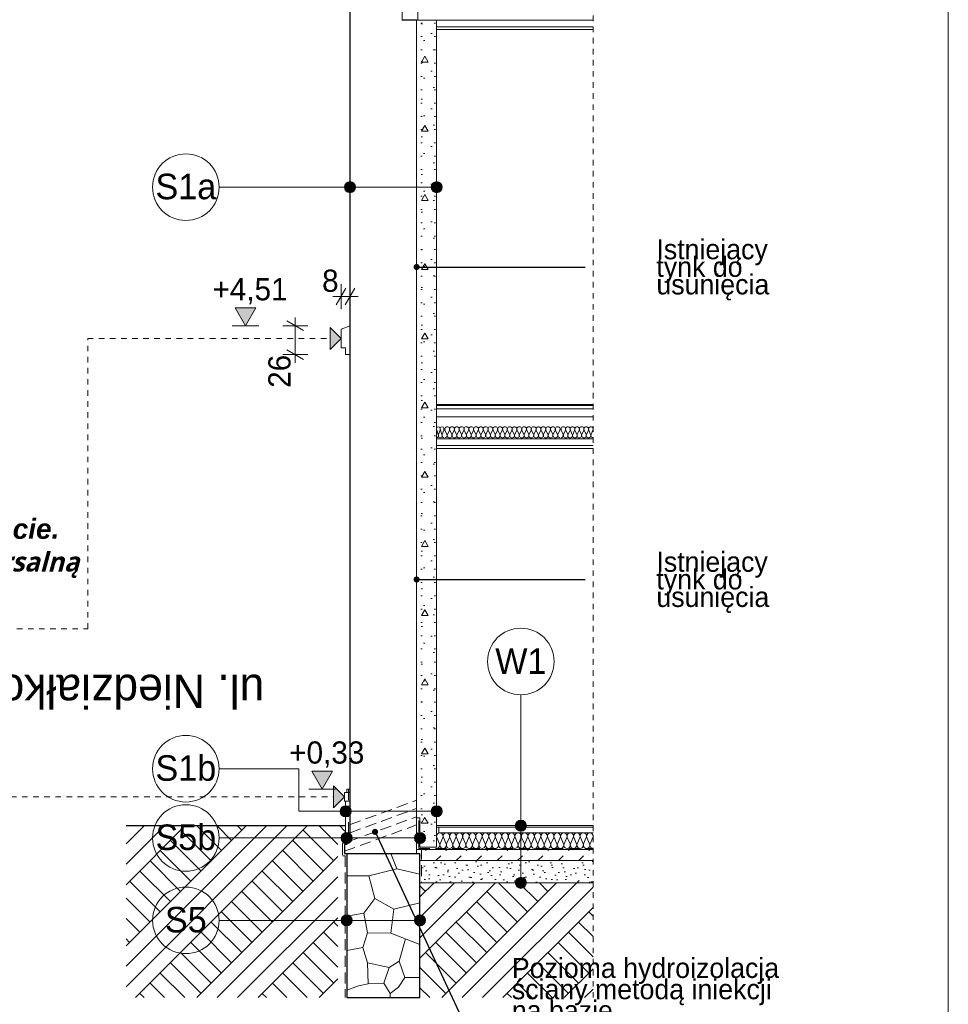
# Model space of a CAD drawing. Extents: x -396299 to -11759, y -15022 to 18278.
# Tile 137 of 205: x -139519 to -131154, y -5062 to 3811. Entities that reach past the tile are written whole.
import ezdxf

# ---------------------------------------------------------------- set-up
doc = ezdxf.new("R2010")
doc.units = 0
doc.header["$MEASUREMENT"] = 0
doc.linetypes.add('Hidden Line', pattern=[100, 50, -50])
doc.linetypes.add('Krawędzie ukryte', pattern=[150, 100, -50])
for name, color, linetype in [('Arch ocieplenie', 7, 'Continuous'), ('Arch opisy', 7, 'Continuous'), ('Arch wymiary', 7, 'Continuous'), ('INWENT STROPY', 7, 'Continuous')]:
    doc.layers.add(name, color=color, linetype=linetype)
for name, color, linetype, lineweight in [('Arch ocieplenie_Nr_Pióra__21', 7, 'Continuous', 13), ('Arch opisy_Nr_Pióra__1', 7, 'Continuous', 25), ('Arch opisy_Nr_Pióra__21', 7, 'Continuous', 13), ('Arch opisy_Nr_Pióra__5', 7, 'Continuous', 13), ('Arch stropy_Nr_Pióra__21', 7, 'Continuous', 13), ('Arch stropy_Nr_Pióra__6', 7, 'Continuous', 13), ('ARCH TABELA_Nr_Pióra__21', 7, 'Continuous', 13), ('Arch wymiary_Nr_Pióra__21', 7, 'Continuous', 13), ('Arch wymiary_Nr_Pióra__5', 7, 'Continuous', 13), ('INWENT STROPY_Nr_Pióra__21', 7, 'Continuous', 13), ('INWENT TEREN_Nr_Pióra__1', 7, 'Continuous', 25), ('INWENT.ŚCIANY_Nr_Pióra__1', 7, 'Continuous', 25), ('INWENT.ŚCIANY_Nr_Pióra__20', 1, 'Continuous', 20), ('INWENT.ŚCIANY_Nr_Pióra__21', 7, 'Continuous', 13)]:
    doc.layers.add(name, color=color, linetype=linetype, lineweight=lineweight)
for name, color, linetype, lineweight, true_color in [('Arch ocieplenie_Nr_Pióra__9', 7, 'Continuous', 13, 0x3dad99), ('Arch opisy_Nr_Pióra__3', 7, 'Continuous', 20, 0xff6600), ('Arch wyburzenia_Nr_Pióra__2', 7, 'Continuous', 13, 0x7f7f7f), ('arch wypelnienia_Nr_Pióra__2', 7, 'Continuous', 13, 0x7f7f7f), ('INWENT STROPY_Nr_Pióra__2', 7, 'Continuous', 13, 0x7f7f7f), ('INWENT.ŚCIANY_Nr_Pióra__2', 7, 'Continuous', 13, 0x7f7f7f), ('Inwentaryzacja Konst._Nr_Pióra__25', 7, 'Continuous', 15, 0x40a5ff)]:
    doc.layers.add(name, color=color, linetype=linetype, lineweight=lineweight, true_color=true_color)
doc.styles.add('GENERATED_STYLE_1', font='txt')
doc.styles.add('GENERATED_STYLE_10', font='arial.ttf')
doc.styles.add('GENERATED_STYLE_3', font='txt')
doc.styles.add('GENERATED_STYLE_4', font='txt')
doc.dimstyles.new('GENERATED_STYLE__11', dxfattribs={"dimtxt": 0.18, "dimasz": 109.44, "dimexe": 0.18, "dimexo": 0.0625, "dimgap": 0.09, "dimtad": 0, "dimtih": 1, "dimtoh": 1, "dimdec": 4, "dimzin": 0, "dimdsep": 46, "dimcen": 0.09, "dimadec": 0, "dimazin": 0, "dimtfac": 1, "dimtdec": 4, "dimtmove": 0, "dimatfit": 3, "dimldrblk": 'ARROWHEAD_11', "dimfxl": 0, "dimtolj": 1, "dimtzin": 0, "dimarcsym": 0})
doc.dimstyles.new('GENERATED_STYLE__4', dxfattribs={"dimtxt": 200, "dimasz": 114, "dimexe": 0.18, "dimexo": 0, "dimgap": 0.09, "dimtad": 1, "dimdec": 0, "dimlfac": 0.1, "dimzin": 0, "dimdsep": 46, "dimtxsty": 'GENERATED_STYLE_1', "dimblk": 'ARROWHEAD_2', "dimblk1": 'ARROWHEAD_2', "dimblk2": 'ARROWHEAD_2', "dimcen": 0.09, "dimclrd": 7, "dimclre": 7, "dimclrt": 7, "dimazin": 0, "dimtfac": 1, "dimtdec": 4, "dimtmove": 0, "dimatfit": 3, "dimfxl": 0, "dimtolj": 1, "dimtzin": 0, "dimarcsym": 0})
doc.dimstyles.new('GENERATED_STYLE__5', dxfattribs={"dimtxt": 200, "dimasz": 114, "dimexe": 0.18, "dimexo": 0, "dimgap": 0.09, "dimtad": 1, "dimtih": 1, "dimtoh": 1, "dimdec": 0, "dimlfac": 0.1, "dimzin": 0, "dimdsep": 46, "dimtxsty": 'GENERATED_STYLE_1', "dimblk": 'ARROWHEAD_2', "dimblk1": 'ARROWHEAD_2', "dimblk2": 'ARROWHEAD_2', "dimcen": 0.09, "dimclrd": 7, "dimclre": 7, "dimclrt": 7, "dimazin": 0, "dimtfac": 1, "dimtdec": 4, "dimtmove": 0, "dimatfit": 3, "dimfxl": 0, "dimtolj": 1, "dimtzin": 0, "dimarcsym": 0})
pattern_1 = [(45, (0, 0), (-275.7716, 275.7716), []), (45, (-91.9, 91.9), (-551.5433, 551.5433), []), (45, (-183.85, 183.85), (-551.5433, 551.5433), []), (135, (-275.77, 275.77), (91.92388, 91.92388), [390, -390])]
pattern_2 = [(0, (0, 0), (0, 623.5383), [60, -300]), (0, (180, 311.8), (0, 623.5383), [60, -300]), (60, (0, 0), (-540, 311.7692), [60, -300]), (60, (360, 0), (-540, 311.7692), [60, -300]), (120, (60, 0), (540, 311.7692), [60, -300]), (120, (420, 0), (540, 311.7692), [60, -300]), (0, (0, 60), (0, 120), [0, -120, 0, -180.00001]), (45, (60, 60), (-84.85282, 84.85282), [0, -90, 0, -150.00001])]

# ---------------------------------------------------------------- blocks, each defined once
blk = doc.blocks.new('Ściana_98', base_point=(-135763.5, -3380.3))
at = {"layer": 'Arch ocieplenie_Nr_Pióra__21', "linetype": 'Continuous'}
h = blk.add_hatch(dxfattribs=at)
h.set_pattern_fill('Structural_Concrete', color=256, style=0, pattern_type=2)
h.set_pattern_definition(pattern_2)
h.paths.add_polyline_path([(-135913.5, -3380.3), (-135913.5, -3646.8), (-135763.5, -3646.8), (-135763.5, -3380.3)], flags=0)
for p, q in [((-135913.5, -3380.3), (-135913.5, -3646.8)), ((-135763.5, -3646.8), (-135763.5, -3380.3)), ((-135913.5, -3646.8), (-135763.5, -3646.8))]:
    blk.add_line(p, q, dxfattribs=at)
blk = doc.blocks.new('Ściana_99', base_point=(-135763.5, 3808.2))
at = {"layer": 'Arch ocieplenie_Nr_Pióra__21', "linetype": 'Continuous'}
h = blk.add_hatch(dxfattribs=at)
h.set_pattern_fill('Structural_Concrete', color=256, style=0, pattern_type=2)
h.set_pattern_definition(pattern_2)
h.paths.add_polyline_path([(-135943.5, 3808.2), (-135943.5, -3380.3), (-135763.5, -3380.3), (-135763.5, 3808.2)], flags=0)
for p, q in [((-135943.5, 3808.2), (-135943.5, -3380.3)), ((-135763.5, 3808.2), (-135943.5, 3808.2)), ((-135763.5, -3380.3), (-135763.5, 3808.2)), ((-135943.5, -3380.3), (-135913.5, -3380.3))]:
    blk.add_line(p, q, dxfattribs=at)
blk = doc.blocks.new('Ściana_100', base_point=(-136073.5, 3808.2))
at = {"layer": 'Arch ocieplenie_Nr_Pióra__21', "linetype": 'Continuous'}
h = blk.add_hatch(dxfattribs=at)
h.set_pattern_fill('Structural_Concrete', color=256, style=0, pattern_type=2)
h.set_pattern_definition(pattern_2)
h.paths.add_polyline_path([(-135933.5, 3808.2), (-135933.5, 7543.2), (-136073.5, 7543.2), (-136073.5, 3808.2)], flags=0)
for p, q in [((-135933.5, 7543.2), (-136073.5, 7543.2)), ((-136073.5, 7543.2), (-136073.5, 3808.2)), ((-135933.5, 3808.2), (-135933.5, 7543.2)), ((-136073.5, 3808.2), (-135933.5, 3808.2))]:
    blk.add_line(p, q, dxfattribs=at)
blk = doc.blocks.new('Izolacja cieplna 14_256', base_point=(-135763.5, -3656.8))
at = {"layer": 'Arch ocieplenie_Nr_Pióra__9', "linetype": 'Continuous'}
for p, q in [((-135761.1, -3558.5), (-135736.6, -3615.1)), ((-135731.7, -3615.1), (-135707.2, -3558.5)), ((-135702.3, -3558.5), (-135677.8, -3615.1)), ((-135672.9, -3615.1), (-135648.5, -3558.5)), ((-135643.5, -3558.5), (-135619.1, -3615.1)), ((-135614.2, -3615.1), (-135589.7, -3558.5)), ((-135584.8, -3558.5), (-135560.3, -3615.1)), ((-135555.4, -3615.1), (-135531, -3558.5)), ((-135526, -3558.5), (-135501.6, -3615.1)), ((-135496.6, -3615.1), (-135472.2, -3558.5)), ((-135467.3, -3558.5), (-135442.8, -3615.1)), ((-135437.9, -3615.1), (-135413.4, -3558.5)), ((-135408.5, -3558.5), (-135384.1, -3615.1)), ((-135379.1, -3615.1), (-135354.7, -3558.5)), ((-135349.7, -3558.5), (-135325.3, -3615.1)), ((-135320.4, -3615.1), (-135295.9, -3558.5)), ((-135291, -3558.5), (-135266.5, -3615.1)), ((-135261.6, -3615.1), (-135237.2, -3558.5)), ((-135232.2, -3558.5), (-135207.8, -3615.1)), ((-135202.8, -3615.1), (-135178.4, -3558.5)), ((-135173.5, -3558.5), (-135149, -3615.1)), ((-135144.1, -3615.1), (-135119.6, -3558.5)), ((-135114.7, -3558.5), (-135090.3, -3615.1)), ((-135085.3, -3615.1), (-135060.9, -3558.5)), ((-135056, -3558.5), (-135031.5, -3615.1)), ((-135026.6, -3615.1), (-135002.1, -3558.5)), ((-134997.2, -3558.5), (-134972.8, -3615.1)), ((-134967.8, -3615.1), (-134943.4, -3558.5)), ((-134938.4, -3558.5), (-134914, -3615.1)), ((-134909.1, -3615.1), (-134884.6, -3558.5)), ((-134879.7, -3558.5), (-134855.2, -3615.1)), ((-134850.3, -3615.1), (-134825.9, -3558.5)), ((-134820.9, -3558.5), (-134796.5, -3615.1)), ((-134791.5, -3615.1), (-134767.1, -3558.5)), ((-134762.2, -3558.5), (-134737.7, -3615.1)), ((-134732.8, -3615.1), (-134708.3, -3558.5)), ((-134703.4, -3558.5), (-134679, -3615.1)), ((-134674, -3615.1), (-134649.6, -3558.5)), ((-134644.6, -3558.5), (-134620.2, -3615.1)), ((-134615.3, -3615.1), (-134590.8, -3558.5)), ((-134585.9, -3558.5), (-134561.4, -3615.1)), ((-134556.5, -3615.1), (-134532.1, -3558.5)), ((-134527.1, -3558.5), (-134502.7, -3615.1)), ((-134497.8, -3615.1), (-134473.3, -3558.5)), ((-134468.4, -3558.5), (-134443.9, -3615.1)), ((-134439, -3615.1), (-134414.6, -3558.5)), ((-134409.6, -3558.5), (-134385.2, -3615.1)), ((-134380.2, -3615.1), (-134355.8, -3558.5))]:
    blk.add_line(p, q, dxfattribs=at)
for centre, start_param, end_param in [((-135734.1, -3546.6), 4.299595, 8.266775), ((-135675.4, -3546.6), 4.299595, 8.266775), ((-135616.6, -3546.6), 4.299595, 8.266775), ((-135557.9, -3546.6), 4.299595, 8.266775), ((-135499.1, -3546.6), 4.299595, 8.266775), ((-135440.3, -3546.6), 4.299595, 8.266775), ((-135381.6, -3546.6), 4.299595, 8.266775), ((-135322.8, -3546.6), 4.299595, 8.266775), ((-135264.1, -3546.6), 4.299595, 8.266775), ((-135205.3, -3546.6), 4.299595, 8.266775), ((-135146.6, -3546.6), 4.299595, 8.266775), ((-135087.8, -3546.6), 4.299595, 8.266775), ((-135029, -3546.6), 4.299595, 8.266775), ((-134970.3, -3546.6), 4.299595, 8.266775), ((-134911.5, -3546.6), 4.299595, 8.266775), ((-134852.8, -3546.6), 4.299595, 8.266775), ((-134794, -3546.6), 4.299595, 8.266775), ((-134735.3, -3546.6), 4.299595, 8.266775), ((-134676.5, -3546.6), 4.299595, 8.266775), ((-134617.7, -3546.6), 4.299595, 8.266775), ((-134559, -3546.6), 4.299595, 8.266775), ((-134500.2, -3546.6), 4.299595, 8.266775), ((-134441.5, -3546.6), 4.299595, 8.266775), ((-134382.7, -3546.6), 4.299595, 8.266775), ((-135763.5, -3627), 3.141593, 5.125182), ((-135704.8, -3627), 1.158004, 5.125183), ((-135646, -3627), 1.158004, 5.125183), ((-135587.2, -3627), 1.158004, 5.125183), ((-135528.5, -3627), 1.158004, 5.125183), ((-135469.7, -3627), 1.158004, 5.125183), ((-135411, -3627), 1.158004, 5.125183), ((-135352.2, -3627), 1.158004, 5.125183), ((-135293.5, -3627), 1.158004, 5.125183), ((-135234.7, -3627), 1.158004, 5.125183), ((-135175.9, -3627), 1.158004, 5.125183), ((-135117.2, -3627), 1.158004, 5.125183), ((-135058.4, -3627), 1.158004, 5.125183), ((-134999.7, -3627), 1.158004, 5.125183), ((-134940.9, -3627), 1.158004, 5.125183), ((-134882.1, -3627), 1.158004, 5.125183), ((-134823.4, -3627), 1.158004, 5.125183), ((-134764.6, -3627), 1.158004, 5.125183), ((-134705.9, -3627), 1.158004, 5.125183), ((-134647.1, -3627), 1.158004, 5.125183), ((-134588.4, -3627), 1.158004, 5.125183), ((-134529.6, -3627), 1.158004, 5.125183), ((-134470.8, -3627), 1.158004, 5.125183), ((-134412.1, -3627), 1.158004, 5.125183), ((-134353.3, -3627), 1.158004, 3.141593)]:
    blk.add_ellipse(centre, major_axis=(0, 29.8), ratio=0.986703, start_param=start_param, end_param=end_param, dxfattribs=at)
blk = doc.blocks.new('Izolacja cieplna 14_258', base_point=(-135763.5, 43.2))
at = {"layer": 'INWENT STROPY_Nr_Pióra__2', "linetype": 'Continuous'}
for p, q in [((-135762.1, 113.4), (-135748.4, 73)), ((-135745.6, 73), (-135731.9, 113.4)), ((-135729.1, 113.4), (-135715.4, 73)), ((-135712.6, 73), (-135698.9, 113.4))]:
    blk.add_line(p, q, dxfattribs=at)
for centre, start_param, end_param in [((-135747, 121.9), 4.299595, 8.266775), ((-135714, 121.9), 4.299595, 8.266775), ((-135763.5, 64.4), 3.141593, 5.125182), ((-135730.5, 64.4), 1.158004, 5.125183), ((-135697.5, 64.4), 1.158004, 3.141593)]:
    blk.add_ellipse(centre, major_axis=(0, 21.3), ratio=0.77582, start_param=start_param, end_param=end_param, dxfattribs=at)
blk = doc.blocks.new('Izolacja cieplna 14_261', base_point=(-135689.5, 43.2))
at = {"layer": 'INWENT STROPY_Nr_Pióra__2', "linetype": 'Continuous'}
for p, q in [((-135687.7, 113.4), (-135669.7, 73)), ((-135666.1, 73), (-135648, 113.4)), ((-135644.4, 113.4), (-135626.4, 73)), ((-135622.8, 73), (-135604.7, 113.4)), ((-135601.1, 113.4), (-135583.1, 73)), ((-135579.5, 73), (-135561.4, 113.4)), ((-135557.8, 113.4), (-135539.8, 73)), ((-135536.2, 73), (-135518.1, 113.4)), ((-135514.5, 113.4), (-135496.5, 73)), ((-135492.9, 73), (-135474.8, 113.4)), ((-135471.2, 113.4), (-135453.2, 73)), ((-135449.6, 73), (-135431.5, 113.4)), ((-135427.9, 113.4), (-135409.9, 73)), ((-135406.3, 73), (-135388.2, 113.4)), ((-135384.6, 113.4), (-135366.6, 73)), ((-135363, 73), (-135344.9, 113.4)), ((-135341.3, 113.4), (-135323.3, 73)), ((-135319.7, 73), (-135301.6, 113.4)), ((-135298, 113.4), (-135280, 73)), ((-135276.4, 73), (-135258.3, 113.4)), ((-135254.7, 113.4), (-135236.7, 73)), ((-135233.1, 73), (-135215, 113.4)), ((-135211.4, 113.4), (-135193.4, 73)), ((-135189.8, 73), (-135171.7, 113.4)), ((-135168.1, 113.4), (-135150.1, 73)), ((-135146.5, 73), (-135128.4, 113.4)), ((-135124.8, 113.4), (-135106.8, 73)), ((-135103.2, 73), (-135085.1, 113.4)), ((-135081.5, 113.4), (-135063.5, 73)), ((-135059.9, 73), (-135041.8, 113.4)), ((-135038.2, 113.4), (-135020.2, 73)), ((-135016.6, 73), (-134998.5, 113.4)), ((-134994.9, 113.4), (-134976.9, 73)), ((-134973.3, 73), (-134955.2, 113.4)), ((-134951.6, 113.4), (-134933.6, 73)), ((-134930, 73), (-134911.9, 113.4)), ((-134908.3, 113.4), (-134890.3, 73)), ((-134886.7, 73), (-134868.6, 113.4)), ((-134865, 113.4), (-134847, 73)), ((-134843.4, 73), (-134825.3, 113.4)), ((-134821.7, 113.4), (-134803.7, 73)), ((-134800.1, 73), (-134782, 113.4)), ((-134778.4, 113.4), (-134760.4, 73)), ((-134756.8, 73), (-134738.7, 113.4)), ((-134735.1, 113.4), (-134717.1, 73)), ((-134713.5, 73), (-134695.4, 113.4)), ((-134691.8, 113.4), (-134673.8, 73)), ((-134670.2, 73), (-134652.1, 113.4))]:
    blk.add_line(p, q, dxfattribs=at)
for centre, start_param, end_param in [((-135667.9, 121.9), 5.870392, 9.837571), ((-135624.6, 121.9), 5.870392, 9.837571), ((-135581.3, 121.9), 5.870392, 9.837571), ((-135538, 121.9), 5.870392, 9.837571), ((-135494.7, 121.9), 5.870392, 9.837571), ((-135451.4, 121.9), 5.870392, 9.837571), ((-135408.1, 121.9), 5.870392, 9.837571), ((-135364.8, 121.9), 5.870392, 9.837571), ((-135321.5, 121.9), 5.870392, 9.837571), ((-135278.2, 121.9), 5.870392, 9.837571), ((-135234.9, 121.9), 5.870392, 9.837571), ((-135191.6, 121.9), 5.870392, 9.837571), ((-135148.3, 121.9), 5.870392, 9.837571), ((-135105, 121.9), 5.870392, 9.837571), ((-135061.7, 121.9), 5.870392, 9.837571), ((-135018.4, 121.9), 5.870392, 9.837571), ((-134975.1, 121.9), 5.870392, 9.837571), ((-134931.8, 121.9), 5.870392, 9.837571), ((-134888.5, 121.9), 5.870392, 9.837571), ((-134845.2, 121.9), 5.870392, 9.837571), ((-134801.9, 121.9), 5.870392, 9.837571), ((-134758.6, 121.9), 5.870392, 9.837571), ((-134715.3, 121.9), 5.870392, 9.837571), ((-134672, 121.9), 5.870392, 9.837571), ((-135689.5, 64.4), 4.712389, 6.695979), ((-135646.2, 64.4), 2.7288, 6.695979), ((-135602.9, 64.4), 2.7288, 6.695979), ((-135559.6, 64.4), 2.7288, 6.695979), ((-135516.3, 64.4), 2.7288, 6.695979), ((-135473, 64.4), 2.7288, 6.695979), ((-135429.7, 64.4), 2.7288, 6.695979), ((-135386.4, 64.4), 2.7288, 6.695979), ((-135343.1, 64.4), 2.7288, 6.695979), ((-135299.8, 64.4), 2.7288, 6.695979), ((-135256.5, 64.4), 2.7288, 6.695979), ((-135213.2, 64.4), 2.7288, 6.695979), ((-135169.9, 64.4), 2.7288, 6.695979), ((-135126.6, 64.4), 2.7288, 6.695979), ((-135083.3, 64.4), 2.7288, 6.695979), ((-135040, 64.4), 2.7288, 6.695979), ((-134996.7, 64.4), 2.7288, 6.695979), ((-134953.4, 64.4), 2.7288, 6.695979), ((-134910.1, 64.4), 2.7288, 6.695979), ((-134866.8, 64.4), 2.7288, 6.695979), ((-134823.5, 64.4), 2.7288, 6.695979), ((-134780.2, 64.4), 2.7288, 6.695979), ((-134736.9, 64.4), 2.7288, 6.695979), ((-134693.6, 64.4), 2.7288, 6.695979), ((-134650.3, 64.4), 2.7288, 4.712389)]:
    blk.add_ellipse(centre, major_axis=(21.6, 0), ratio=0.982347, start_param=start_param, end_param=end_param, dxfattribs=at)
blk = doc.blocks.new('Izolacja cieplna 14_262', base_point=(-134642.3, 43.2))
at = {"layer": 'INWENT STROPY_Nr_Pióra__2', "linetype": 'Continuous'}
for p, q in [((-134640.6, 113.4), (-134623.4, 73)), ((-134619.9, 73), (-134602.8, 113.4)), ((-134599.3, 113.4), (-134582.1, 73)), ((-134578.7, 73), (-134561.5, 113.4)), ((-134558, 113.4), (-134540.8, 73)), ((-134537.4, 73), (-134520.2, 113.4)), ((-134516.7, 113.4), (-134499.6, 73)), ((-134496.1, 73), (-134478.9, 113.4)), ((-134475.4, 113.4), (-134458.3, 73)), ((-134454.8, 73), (-134437.6, 113.4)), ((-134434.2, 113.4), (-134417, 73)), ((-134413.5, 73), (-134396.3, 113.4)), ((-134392.9, 113.4), (-134375.7, 73)), ((-134372.2, 73), (-134355.1, 113.4))]:
    blk.add_line(p, q, dxfattribs=at)
for centre, start_param, end_param in [((-134621.7, 121.9), 4.299595, 8.266775), ((-134580.4, 121.9), 4.299595, 8.266775), ((-134539.1, 121.9), 4.299595, 8.266775), ((-134497.8, 121.9), 4.299595, 8.266775), ((-134456.5, 121.9), 4.299595, 8.266775), ((-134415.3, 121.9), 4.299595, 8.266775), ((-134374, 121.9), 4.299595, 8.266775), ((-134642.3, 64.4), 3.141593, 5.125182), ((-134601, 64.4), 1.158004, 5.125183), ((-134559.7, 64.4), 1.158004, 5.125183), ((-134518.5, 64.4), 1.158004, 5.125183), ((-134477.2, 64.4), 1.158004, 5.125183), ((-134435.9, 64.4), 1.158004, 5.125183), ((-134394.6, 64.4), 1.158004, 5.125183), ((-134353.3, 64.4), 1.158004, 3.141593)]:
    blk.add_ellipse(centre, major_axis=(0, 21.3), ratio=0.970592, start_param=start_param, end_param=end_param, dxfattribs=at)
blk = doc.blocks.new('Linia_147', base_point=(-135004.4, -3966.8))
at = {"layer": 'Arch opisy_Nr_Pióra__21', "linetype": 'Continuous'}
for points in [[(-134954.4, -3451.8), (-134958.2, -3432.7), (-134969, -3416.5), (-134985.3, -3405.6), (-135004.4, -3401.8), (-135023.5, -3405.6), (-135039.8, -3416.5), (-135050.6, -3432.7), (-135054.4, -3451.8), (-135050.6, -3471), (-135039.8, -3487.2), (-135023.5, -3498), (-135004.4, -3501.8), (-134985.3, -3498), (-134969, -3487.2), (-134958.2, -3471)], [(-134954.4, -3966.8), (-134958.2, -3947.7), (-134969, -3931.5), (-134985.3, -3920.6), (-135004.4, -3916.8), (-135023.5, -3920.6), (-135039.8, -3931.5), (-135050.6, -3947.7), (-135054.4, -3966.8), (-135050.6, -3986), (-135039.8, -4002.2), (-135023.5, -4013), (-135004.4, -4016.8), (-134985.3, -4013), (-134969, -4002.2), (-134958.2, -3986)]]:
    blk.add_hatch(color=256, dxfattribs=at).paths.add_polyline_path(points, flags=0)
blk.add_line((-135004.4, -3916.8), (-135004.4, -3501.8), dxfattribs=at)
for centre in [(-135004.4, -3451.8), (-135004.4, -3966.8)]:
    blk.add_circle(centre, 50, dxfattribs=at)
blk = doc.blocks.new('Linia_148', base_point=(-135004.4, -3451.8))
at = {"layer": 'Arch opisy_Nr_Pióra__21', "linetype": 'Continuous'}
blk.add_line((-135004.4, -3451.8), (-135004.4, -2272.8), dxfattribs=at)
blk.add_circle((-135004.4, -1972.8), 300, dxfattribs=at)
blk = doc.blocks.new('Linia_149', base_point=(-135763.5, -3321.7))
at = {"layer": 'Arch opisy_Nr_Pióra__21', "linetype": 'Continuous'}
for points in [[(-136533.5, -3321.7), (-136537.3, -3302.5), (-136548.2, -3286.3), (-136564.4, -3275.5), (-136583.5, -3271.7), (-136602.7, -3275.5), (-136618.9, -3286.3), (-136629.7, -3302.5), (-136633.5, -3321.7), (-136629.7, -3340.8), (-136618.9, -3357), (-136602.7, -3367.9), (-136583.5, -3371.7), (-136564.4, -3367.9), (-136548.2, -3357), (-136537.3, -3340.8)], [(-135713.5, -3321.7), (-135717.3, -3302.5), (-135728.2, -3286.3), (-135744.4, -3275.5), (-135763.5, -3271.7), (-135782.7, -3275.5), (-135798.9, -3286.3), (-135809.7, -3302.5), (-135813.5, -3321.7), (-135809.7, -3340.8), (-135798.9, -3357), (-135782.7, -3367.9), (-135763.5, -3371.7), (-135744.4, -3367.9), (-135728.2, -3357), (-135717.3, -3340.8)]]:
    blk.add_hatch(color=256, dxfattribs=at).paths.add_polyline_path(points, flags=0)
blk.add_line((-135813.5, -3321.7), (-136533.5, -3321.7), dxfattribs=at)
for centre in [(-136583.5, -3321.7), (-135763.5, -3321.7)]:
    blk.add_circle(centre, 50, dxfattribs=at)
blk = doc.blocks.new('Linia_150', base_point=(-137003, -2938.6))
at = {"layer": 'Arch opisy_Nr_Pióra__21', "linetype": 'Continuous'}
blk.add_line((-137003, -2938.6), (-137722.5, -2938.6), dxfattribs=at)
blk.add_circle((-138022.5, -2938.6), 300, dxfattribs=at)
blk = doc.blocks.new('Linia_151', base_point=(-135913.5, -4305.1))
at = {"layer": 'Arch opisy_Nr_Pióra__21', "linetype": 'Continuous'}
for points in [[(-136523.5, -4305.1), (-136527.3, -4286), (-136538.2, -4269.8), (-136554.4, -4258.9), (-136573.5, -4255.1), (-136592.7, -4258.9), (-136608.9, -4269.8), (-136619.7, -4286), (-136623.5, -4305.1), (-136619.7, -4324.3), (-136608.9, -4340.5), (-136592.7, -4351.3), (-136573.5, -4355.1), (-136554.4, -4351.3), (-136538.2, -4340.5), (-136527.3, -4324.3)], [(-135863.5, -4305.1), (-135867.3, -4286), (-135878.2, -4269.8), (-135894.4, -4258.9), (-135913.5, -4255.1), (-135932.7, -4258.9), (-135948.9, -4269.8), (-135959.7, -4286), (-135963.5, -4305.1), (-135959.7, -4324.3), (-135948.9, -4340.5), (-135932.7, -4351.3), (-135913.5, -4355.1), (-135894.4, -4351.3), (-135878.2, -4340.5), (-135867.3, -4324.3)]]:
    blk.add_hatch(color=256, dxfattribs=at).paths.add_polyline_path(points, flags=0)
blk.add_line((-135963.5, -4305.1), (-136523.5, -4305.1), dxfattribs=at)
for centre in [(-136573.5, -4305.1), (-135913.5, -4305.1)]:
    blk.add_circle(centre, 50, dxfattribs=at)
blk = doc.blocks.new('Linia_152', base_point=(-136573.5, -4305.1))
at = {"layer": 'Arch opisy_Nr_Pióra__21', "linetype": 'Continuous'}
blk.add_line((-136573.5, -4305.1), (-137722.5, -4305.1), dxfattribs=at)
blk.add_circle((-138022.5, -4305.1), 300, dxfattribs=at)
blk = doc.blocks.new('Linia_153', base_point=(-135913.5, -3562.7))
at = {"layer": 'Arch opisy_Nr_Pióra__21', "linetype": 'Continuous'}
for points in [[(-136523.5, -3562.7), (-136527.3, -3543.6), (-136538.2, -3527.4), (-136554.4, -3516.5), (-136573.5, -3512.7), (-136592.7, -3516.5), (-136608.9, -3527.4), (-136619.7, -3543.6), (-136623.5, -3562.7), (-136619.7, -3581.9), (-136608.9, -3598.1), (-136592.7, -3608.9), (-136573.5, -3612.7), (-136554.4, -3608.9), (-136538.2, -3598.1), (-136527.3, -3581.9)], [(-135863.5, -3562.7), (-135867.3, -3543.6), (-135878.2, -3527.4), (-135894.4, -3516.5), (-135913.5, -3512.7), (-135932.7, -3516.5), (-135948.9, -3527.4), (-135959.7, -3543.6), (-135963.5, -3562.7), (-135959.7, -3581.9), (-135948.9, -3598.1), (-135932.7, -3608.9), (-135913.5, -3612.7), (-135894.4, -3608.9), (-135878.2, -3598.1), (-135867.3, -3581.9)]]:
    blk.add_hatch(color=256, dxfattribs=at).paths.add_polyline_path(points, flags=0)
blk.add_line((-135963.5, -3562.7), (-136523.5, -3562.7), dxfattribs=at)
for centre in [(-136573.5, -3562.7), (-135913.5, -3562.7)]:
    blk.add_circle(centre, 50, dxfattribs=at)
blk = doc.blocks.new('Linia_154', base_point=(-136573.5, -3562.7))
at = {"layer": 'Arch opisy_Nr_Pióra__21', "linetype": 'Continuous'}
blk.add_line((-136573.5, -3562.7), (-137722.5, -3562.7), dxfattribs=at)
blk.add_circle((-138022.5, -3562.7), 300, dxfattribs=at)
blk = doc.blocks.new('Linia_155', base_point=(-135763.5, 2302.1))
at = {"layer": 'Arch opisy_Nr_Pióra__21', "linetype": 'Continuous'}
for points in [[(-136493.5, 2302.1), (-136497.3, 2321.2), (-136508.2, 2337.4), (-136524.4, 2348.2), (-136543.5, 2352.1), (-136562.7, 2348.2), (-136578.9, 2337.4), (-136589.7, 2321.2), (-136593.5, 2302.1), (-136589.7, 2282.9), (-136578.9, 2266.7), (-136562.7, 2255.9), (-136543.5, 2252.1), (-136524.4, 2255.9), (-136508.2, 2266.7), (-136497.3, 2282.9)], [(-135713.5, 2302.1), (-135717.3, 2321.2), (-135728.2, 2337.4), (-135744.4, 2348.2), (-135763.5, 2352.1), (-135782.7, 2348.2), (-135798.9, 2337.4), (-135809.7, 2321.2), (-135813.5, 2302.1), (-135809.7, 2282.9), (-135798.9, 2266.7), (-135782.7, 2255.9), (-135763.5, 2252.1), (-135744.4, 2255.9), (-135728.2, 2266.7), (-135717.3, 2282.9)]]:
    blk.add_hatch(color=256, dxfattribs=at).paths.add_polyline_path(points, flags=0)
blk.add_line((-135813.5, 2302.1), (-136493.5, 2302.1), dxfattribs=at)
for centre in [(-136543.5, 2302.1), (-135763.5, 2302.1)]:
    blk.add_circle(centre, 50, dxfattribs=at)
blk = doc.blocks.new('Linia_156', base_point=(-136543.5, 2302.1))
at = {"layer": 'Arch opisy_Nr_Pióra__21', "linetype": 'Continuous'}
blk.add_line((-136543.5, 2302.1), (-137722.5, 2302.1), dxfattribs=at)
blk.add_circle((-138022.5, 2302.1), 300, dxfattribs=at)
blk = doc.blocks.new('Linia_171', base_point=(-144344.3, -1676.9))
at = {"layer": 'Arch opisy_Nr_Pióra__3', "linetype": 'Continuous'}
blk.add_hatch(color=256, dxfattribs=at).paths.add_polyline_path([(-144344.3, -1676.9), (-144244.3, -1576.9), (-144244.3, -1776.9)], flags=0)
for p, q in [((-144344.3, -1676.9), (-144244.3, -1576.9)), ((-144244.3, -1576.9), (-144244.3, -1776.9)), ((-144344.3, -1676.9), (-144244.3, -1776.9))]:
    blk.add_line(p, q, dxfattribs=at)
at = {"layer": 'Arch opisy_Nr_Pióra__3', "linetype": 'Hidden Line'}
blk.add_line((-144244.3, -1676.9), (-138906.3, -1676.9), dxfattribs=at)
blk = doc.blocks.new('Linia_172', base_point=(-138906.3, 938.2))
at = {"layer": 'Arch opisy_Nr_Pióra__3', "linetype": 'Continuous'}
blk.add_hatch(color=256, dxfattribs=at).paths.add_polyline_path([(-136623.5, 938.2), (-136723.5, 838.2), (-136723.5, 1038.2)], flags=0)
for p, q in [((-136623.5, 938.2), (-136723.5, 1038.2)), ((-136723.5, 838.2), (-136723.5, 1038.2)), ((-136623.5, 938.2), (-136723.5, 838.2))]:
    blk.add_line(p, q, dxfattribs=at)
at = {"layer": 'Arch opisy_Nr_Pióra__3', "linetype": 'Hidden Line'}
blk.add_line((-138906.3, 938.2), (-136723.5, 938.2), dxfattribs=at)
blk = doc.blocks.new('Linia_189', base_point=(-139897.6, -3191.8))
at = {"layer": 'Arch opisy_Nr_Pióra__3', "linetype": 'Continuous'}
blk.add_hatch(color=256, dxfattribs=at).paths.add_polyline_path([(-136593.5, -3191.8), (-136693.5, -3291.8), (-136693.5, -3091.8)], flags=0)
for p, q in [((-136593.5, -3191.8), (-136693.5, -3091.8)), ((-136693.5, -3291.8), (-136693.5, -3091.8)), ((-136593.5, -3191.8), (-136693.5, -3291.8))]:
    blk.add_line(p, q, dxfattribs=at)
at = {"layer": 'Arch opisy_Nr_Pióra__3', "linetype": 'Hidden Line'}
blk.add_line((-139897.6, -3191.8), (-136693.5, -3191.8), dxfattribs=at)
blk = doc.blocks.new('*D722')
at = {"layer": 'Arch wymiary_Nr_Pióra__5', "linetype": 'Continuous'}
for p, q in [((-136961.5, 1009.9), (-137111.5, 1096.5)), ((-137036.5, 1053.2), (-137036.5, 1126.5)), ((-136924, 1053.2), (-137149, 1053.2)), ((-137036.5, 793.2), (-137036.5, 1053.2)), ((-137111.5, 836.5), (-136961.5, 749.9)), ((-136924, 793.2), (-137149, 793.2)), ((-137036.5, 719.8), (-137036.5, 793.2))]:
    blk.add_line(p, q, dxfattribs=at)
at = {"layer": 'Arch wymiary_Nr_Pióra__21', "insert": (-137076.5, 493.8), "char_height": 200, "attachment_point": 7, "rotation": 90, "style": 'GENERATED_STYLE_1'}
blk.add_mtext('{26}', dxfattribs=at)
blk = doc.blocks.new('ARROWHEAD_2')
at = {"color": 0, "linetype": 'Continuous', "lineweight": 0}
for p, q in [((0, 0), (-1, 0)), ((-0.378, -0.655), (0.378, 0.655))]:
    blk.add_line(p, q, dxfattribs=at)
blk = doc.blocks.new('*D723')
at = {"layer": 'Arch wymiary_Nr_Pióra__5', "linetype": 'Continuous'}
for p, q in [((-136623.5, 1203.8), (-136623.5, 1428.8)), ((-136543.5, 1203.8), (-136543.5, 1428.8)), ((-136666.8, 1241.3), (-136580.2, 1391.3)), ((-136500.2, 1391.3), (-136586.8, 1241.3)), ((-136696.9, 1316.3), (-136623.5, 1316.3)), ((-136623.5, 1316.3), (-136543.5, 1316.3)), ((-136543.5, 1316.3), (-136470.2, 1316.3))]:
    blk.add_line(p, q, dxfattribs=at)
at = {"layer": 'Arch wymiary_Nr_Pióra__21', "insert": (-136794.9, 1356.3), "char_height": 200, "attachment_point": 7, "style": 'GENERATED_STYLE_1'}
blk.add_mtext('{8}', dxfattribs=at)
blk = doc.blocks.new('Wymiary_71', base_point=(-137485.2, 1053.2))
at = {"layer": 'Arch wymiary_Nr_Pióra__5', "linetype": 'Continuous'}
blk.add_hatch(color=256, dxfattribs=at).paths.add_polyline_path([(-137485.2, 1053.2), (-137578, 1213.2), (-137392.4, 1213.2)], flags=0)
for p, q in [((-137485.2, 1053.2), (-137578, 1213.2)), ((-137578, 1213.2), (-137392.4, 1213.2)), ((-137392.4, 1213.2), (-137485.2, 1053.2)), ((-137485.2, 1053.2), (-137605.2, 1053.2)), ((-137485.2, 1053.2), (-137365.2, 1053.2))]:
    blk.add_line(p, q, dxfattribs=at)
at = {"layer": 'Arch wymiary_Nr_Pióra__21', "insert": (-137782.6, 1245.2), "char_height": 200, "attachment_point": 7, "style": 'GENERATED_STYLE_1'}
blk.add_mtext('{+4,51}', dxfattribs=at)
blk = doc.blocks.new('Wymiary_78', base_point=(-136793.6, -3121.8))
at = {"layer": 'Arch wymiary_Nr_Pióra__5', "linetype": 'Continuous'}
blk.add_hatch(color=256, dxfattribs=at).paths.add_polyline_path([(-136793.6, -3121.8), (-136886.4, -2961.8), (-136700.8, -2961.8)], flags=0)
for p, q in [((-136793.6, -3121.8), (-136886.4, -2961.8)), ((-136886.4, -2961.8), (-136700.8, -2961.8)), ((-136700.8, -2961.8), (-136793.6, -3121.8)), ((-136793.6, -3121.8), (-136913.6, -3121.8)), ((-136793.6, -3121.8), (-136673.6, -3121.8))]:
    blk.add_line(p, q, dxfattribs=at)
at = {"layer": 'Arch wymiary_Nr_Pióra__21', "insert": (-137091, -2929.8), "char_height": 200, "attachment_point": 7, "style": 'GENERATED_STYLE_1'}
blk.add_mtext('{+0,33}', dxfattribs=at)
blk = doc.blocks.new('ARROWHEAD_11')
at = {"color": 0, "linetype": 'Continuous', "lineweight": 0}
blk.add_line((0, 0), (-1, 0), dxfattribs=at)
at = {"color": 0, "linetype": 'Continuous', "lineweight": 0, "const_width": 0.25, "flags": 128}
blk.add_lwpolyline([(-0.125, 0, 1), (0.125, 0, 1)], format="xyb", close=True, dxfattribs=at)

msp = doc.modelspace()

# ---------------------------------------------------------------- hatches: boundary and pattern name
at = {"layer": 'Arch wyburzenia_Nr_Pióra__2', "linetype": 'Continuous'}
h = msp.add_hatch(dxfattribs=at)
h.set_pattern_fill('Dashed', color=256, style=0, pattern_type=2)
h.set_pattern_definition([(45, (0, 0), (-183.84776, 183.84776), [195, -65]), (45, (1e-14, 183.85), (-183.84776, 183.84776), [195, -65])])
h.paths.add_polyline_path([(-135943.5, -3666.8), (-135943.5, -3701.8), (-135913.5, -3701.8), (-135913.5, -3766.8), (-134353.3, -3766.8), (-134353.3, -3666.8), (-135913.5, -3666.8)], flags=0)
at = {"layer": 'arch wypelnienia_Nr_Pióra__2', "linetype": 'Continuous'}
h = msp.add_hatch(dxfattribs=at)
h.set_pattern_fill('Earth', color=256, style=0, pattern_type=2)
h.set_pattern_definition(pattern_1)
h.paths.add_polyline_path([(-138560.6, -5001.8), (-136652.3, -5001.8), (-136652.3, -3622.3), (-136590.4, -3562.7), (-136590.4, -3451.8), (-138560.6, -3451.8)], flags=0)
h = msp.add_hatch(dxfattribs=at)
h.set_pattern_fill('Cut_Stone', color=256, style=0, pattern_type=2)
h.set_pattern_definition([(45, (0, 200), (-63.63961, 63.63961), [0, -60, 0, -90]), (110, (200, 200), (84.572336, 30.78181), [0, -44, 0, -76])])
h.paths.add_polyline_path([(-134353.3, -3766.8), (-135913.5, -3766.8), (-135913.5, -3966.8), (-134353.3, -3966.8)], flags=0)
h = msp.add_hatch(dxfattribs=at)
h.set_pattern_fill('Earth', color=256, style=0, pattern_type=2)
h.set_pattern_definition(pattern_1)
h.paths.add_polyline_path([(-135913.5, -5001.8), (-134353.3, -5001.8), (-134353.3, -3966.8), (-135913.5, -3966.8)], flags=0)

# ---------------------------------------------------------------- linework, layer by layer
at = {"layer": 'Arch opisy_Nr_Pióra__21', "linetype": 'Continuous'}
for p, q in [((-137003, -3321.7), (-137003, -2938.6)), ((-136583.5, -3321.7), (-137003, -3321.7))]:
    msp.add_line(p, q, dxfattribs=at)
at = {"layer": 'Arch opisy_Nr_Pióra__3', "linetype": 'Hidden Line'}
msp.add_line((-138906.3, -1676.9), (-138906.3, 938.2), dxfattribs=at)
at = {"layer": 'Arch stropy_Nr_Pióra__21', "linetype": 'Krawędzie ukryte'}
for p, q in [((-136558.1, -3121.8), (-136558.1, -3567.9)), ((-136543.5, -3441.5), (-135943.5, -3223.1)), ((-136549.7, -3591.8), (-135943.5, -3371.2)), ((-136543.5, -3515.5), (-135943.5, -3297.2)), ((-136593.5, -3681.8), (-135943.5, -3445.2)), ((-135923.5, -3656.8), (-135923.5, -3380.3)), ((-136558.1, -3567.9), (-136611.1, -3614)), ((-136611.1, -3614), (-136611.1, -3724.2)), ((-136611.1, -3724.2), (-136586.4, -3724.2)), ((-136586.4, -3724.2), (-136586.4, -5001.8)), ((-135923.5, -3656.8), (-134353.3, -3656.8)), ((-135900.7, -3656.8), (-135900.7, -3966.8))]:
    msp.add_line(p, q, dxfattribs=at)
at = {"layer": 'Arch stropy_Nr_Pióra__6', "linetype": 'Continuous'}
for p, q in [((-135763.5, -3451.8), (-134353.3, -3451.8)), ((-135763.5, -3466.8), (-134353.3, -3466.8)), ((-135743.5, -3516.8), (-135743.5, -3466.8)), ((-135743.5, -3516.8), (-134353.3, -3516.8)), ((-135943.5, -3666.8), (-134353.3, -3666.8)), ((-135913.5, -3766.8), (-134353.3, -3766.8)), ((-135913.5, -3966.8), (-134353.3, -3966.8))]:
    msp.add_line(p, q, dxfattribs=at)
at = {"layer": 'ARCH TABELA_Nr_Pióra__21', "linetype": 'Continuous'}
msp.add_line((-131153.6, 14678.4), (-131153.6, -15021.6), dxfattribs=at)
at = {"layer": 'INWENT STROPY_Nr_Pióra__21', "linetype": 'Continuous'}
for p, q in [((-134353.3, 3748.2), (-135763.5, 3748.2)), ((-134353.3, 3723.2), (-135763.5, 3723.2)), ((-134353.3, 343.2), (-135763.5, 343.2)), ((-134353.3, 333.2), (-135763.5, 333.2)), ((-134353.3, 303.2), (-135763.5, 303.2)), ((-134353.3, -26.8), (-135763.5, -26.8)), ((-134353.3, -51.8), (-135763.5, -51.8))]:
    msp.add_line(p, q, dxfattribs=at)
at = {"layer": 'INWENT TEREN_Nr_Pióra__1', "linetype": 'Continuous'}
msp.add_line((-138560.6, -3451.8), (-136583.5, -3451.8), dxfattribs=at)
at = {"layer": 'INWENT.ŚCIANY_Nr_Pióra__1', "linetype": 'Continuous'}
for p, q in [((-136543.5, 3233.2), (-136543.5, 7488.2)), ((-136543.5, -3591.8), (-136543.5, 3808.2)), ((-135943.5, 3808.2), (-136073.5, 3808.2)), ((-136573.5, -3621.8), (-136593.5, -3621.8)), ((-136593.5, -3621.8), (-136593.5, -3701.8)), ((-136573.5, -3591.8), (-136573.5, -3621.8)), ((-136543.5, -3591.8), (-136573.5, -3591.8)), ((-136593.5, -3701.8), (-135913.5, -3701.8)), ((-136573.5, -3701.8), (-136573.5, -5001.8)), ((-135913.5, -5001.8), (-135913.5, -3701.8)), ((-136573.5, -5001.8), (-135913.5, -5001.8))]:
    msp.add_line(p, q, dxfattribs=at)
at = {"layer": 'INWENT.ŚCIANY_Nr_Pióra__2', "linetype": 'Continuous'}
for p, q in [((-136120.7, -3840.1), (-136174.8, -3701.8)), ((-136120.7, -3840.1), (-136374.9, -3905)), ((-135913.5, -3888.7), (-136120.7, -3840.1)), ((-136374.9, -3905), (-136573.5, -3905)), ((-136374.9, -3905), (-136320.8, -4109.1)), ((-136320.8, -4109.1), (-136418.2, -4241.6)), ((-136320.8, -4109.1), (-136147.8, -4203.8)), ((-136147.8, -4203.8), (-135913.5, -4147)), ((-136418.2, -4241.6), (-136573.5, -4268.6)), ((-136385.7, -4417.4), (-136418.2, -4241.6)), ((-136147.8, -4203.8), (-136174.8, -4420.1)), ((-136385.7, -4417.4), (-136429, -4549.9)), ((-136174.8, -4420.1), (-136385.7, -4417.4)), ((-136174.8, -4420.1), (-135913.5, -4522.8)), ((-136099.1, -4672.9), (-136044.2, -4471.5)), ((-136429, -4549.9), (-136573.5, -4576.9)), ((-136429, -4549.9), (-136385.7, -4689.1)), ((-136385.7, -4689.1), (-136380.3, -4878.4)), ((-136385.7, -4689.1), (-136191, -4729.7)), ((-136191, -4729.7), (-136099.1, -4672.9)), ((-136099.1, -4672.9), (-136050.4, -4821.6)), ((-136239.7, -4870.3), (-136191, -4729.7)), ((-136380.3, -4878.4), (-136466.9, -4894.6)), ((-136380.3, -4878.4), (-136239.7, -4870.3)), ((-136182.9, -4964.9), (-136239.7, -4870.3)), ((-136050.4, -4821.6), (-136107.2, -4908.1)), ((-136050.4, -4821.6), (-135913.5, -4821.6)), ((-136466.9, -4894.6), (-136573.5, -4935.2)), ((-136107.2, -4908.1), (-136182.9, -4964.9)), ((-136182.9, -4964.9), (-136182.9, -5001.8))]:
    msp.add_line(p, q, dxfattribs=at)
at = {"layer": 'INWENT.ŚCIANY_Nr_Pióra__20', "linetype": 'Continuous'}
for p, q in [((-136073.5, 3808.2), (-136073.5, 7808.2)), ((-135943.5, -3701.8), (-135943.5, 3808.2))]:
    msp.add_line(p, q, dxfattribs=at)
at = {"layer": 'INWENT.ŚCIANY_Nr_Pióra__21', "linetype": 'Hidden Line'}
msp.add_line((-134353.3, -5001.8), (-134353.3, 9280.4), dxfattribs=at)
at = {"layer": 'INWENT.ŚCIANY_Nr_Pióra__21', "linetype": 'Continuous'}
for p, q in [((-136623.5, 1023.2), (-136543.5, 1053.2)), ((-136623.5, 1023.2), (-136623.5, 853.2)), ((-136583.5, 853.2), (-136623.5, 853.2)), ((-136583.5, 853.2), (-136583.5, 793.2)), ((-136583.5, 793.2), (-136543.5, 793.2)), ((-136593.5, -3151.8), (-136593.5, -3231.8)), ((-136543.5, -3151.8), (-136593.5, -3151.8)), ((-136573.5, -3121.8), (-136573.5, -3151.8)), ((-136543.5, -3121.8), (-136573.5, -3121.8)), ((-136543.5, -3231.8), (-136593.5, -3231.8)), ((-136583.5, -3231.8), (-136583.5, -3591.8))]:
    msp.add_line(p, q, dxfattribs=at)
at = {"layer": 'Inwentaryzacja Konst._Nr_Pióra__25', "linetype": 'Continuous'}
for p, q in [((-134353.3, 3808.2), (-135763.5, 3808.2)), ((-134353.3, 233.2), (-135763.5, 233.2)), ((-134353.3, 33.2), (-135763.5, 33.2))]:
    msp.add_line(p, q, dxfattribs=at)

# ---------------------------------------------------------------- block references
at = {"layer": 'Arch ocieplenie'}
for name, p in [('Ściana_100', (-136073.5, 3808.2)), ('Ściana_99', (-135763.5, 3808.2)), ('Ściana_98', (-135763.5, -3380.3))]:
    msp.add_blockref(name, p, dxfattribs=at)
at = {"layer": 'Arch ocieplenie', "color": 104, "linetype": 'Continuous', "lineweight": 20, "true_color": 0x029e21}
msp.add_blockref('Izolacja cieplna 14_256', (-135763.5, -3656.8), dxfattribs=at)
at = {"layer": 'Arch opisy', "linetype": 'Continuous'}
for name, p in [('Linia_156', (-136543.5, 2302.1)), ('Linia_155', (-135763.5, 2302.1)), ('Linia_148', (-135004.4, -3451.8)), ('Linia_150', (-137003, -2938.6)), ('Linia_154', (-136573.5, -3562.7)), ('Linia_149', (-135763.5, -3321.7)), ('Linia_147', (-135004.4, -3966.8)), ('Linia_153', (-135913.5, -3562.7)), ('Linia_152', (-136573.5, -4305.1)), ('Linia_151', (-135913.5, -4305.1))]:
    msp.add_blockref(name, p, dxfattribs=at)
at = {"layer": 'Arch opisy', "color": 30, "linetype": 'Hidden Line', "lineweight": 20, "true_color": 0xff6600}
for name, p in [('Linia_172', (-138906.3, 938.2)), ('Linia_171', (-144344.3, -1676.9)), ('Linia_189', (-139897.6, -3191.8))]:
    msp.add_blockref(name, p, dxfattribs=at)
at = {"layer": 'Arch wymiary', "linetype": 'Continuous'}
for name, p in [('Wymiary_71', (-137485.2, 1053.2)), ('Wymiary_78', (-136793.6, -3121.8))]:
    msp.add_blockref(name, p, dxfattribs=at)
at = {"layer": 'INWENT STROPY', "color": 104, "linetype": 'Continuous', "lineweight": 20, "true_color": 0x029e21}
for name, p in [('Izolacja cieplna 14_258', (-135763.5, 43.2)), ('Izolacja cieplna 14_261', (-135689.5, 43.2)), ('Izolacja cieplna 14_262', (-134642.3, 43.2))]:
    msp.add_blockref(name, p, dxfattribs=at)

# ---------------------------------------------------------------- texts
at = {"layer": 'Arch opisy_Nr_Pióra__1', "linetype": 'Continuous', "char_height": 230, "attachment_point": 2, "style": 'GENERATED_STYLE_3'}
for s, insert in [('{S1a}', (-138022.5, 2423.4)), ('{W1}', (-135004.4, -1854.3)), ('{S1b}', (-138022.5, -2817.2)), ('{S5b}', (-138022.5, -3441.3)), ('{S5}', (-138022.5, -4183.7))]:
    msp.add_mtext(s, dxfattribs=dict(at, insert=insert))
at = {"layer": 'Arch opisy_Nr_Pióra__1', "linetype": 'Continuous', "insert": (-139233.2, -2391.7), "char_height": 300, "attachment_point": 2, "rotation": 180, "style": 'GENERATED_STYLE_4'}
msp.add_mtext('{ul. Niedziałkowskiego}', dxfattribs=at)
at = {"layer": 'Arch opisy_Nr_Pióra__3', "linetype": 'Continuous', "char_height": 180, "attachment_point": 4, "style": 'GENERATED_STYLE_3'}
for s, insert, width, line_spacing_factor in [('{Istniejący \\Ptynk do usunięcia}', (-133783.2, 1556.7), 1753.42, 0.527807), ('{Istniejący \\Ptynk do usunięcia}', (-133783.2, -1259.8), 1753.42, 0.527807), ('{Pozioma hydroizolacja\\Pściany metodą iniekcji\\Pna bazie bezrozpuszczalnikowego \\Pkremu na bazie silanów.\\PWażne: patrz pnk.2 Uwagi}', (-135085.6, -5240.8), 3422.12, 0.638949)]:
    msp.add_mtext(s, dxfattribs=dict(at, insert=insert, width=width, line_spacing_factor=line_spacing_factor))
at = {"layer": 'Arch opisy_Nr_Pióra__5', "linetype": 'Continuous', "insert": (-143954.8, 205.3), "char_height": 180, "width": 5394.216, "attachment_point": 1, "line_spacing_factor": 0.991123, "style": 'GENERATED_STYLE_10'}
msp.add_mtext('\\A1;{\\fArial|b1|i1|c0|p38;Dodany  nowy profil gzymsu\\Pwykonany z lekkiej ciągninej\\Pzaprawy rdzeniowej bezpośrednio\\Pna budowie lub wykonany w warsztacie.\\PGotowe gzymsy mocować na \\fSegoe UI|b1|i1|c0|p34;\\H0.971429x;uniwersalną zaprawę klejową i zbrojącą\\fArial|b1|i1|c0|p38;\\H1.143791x; }', dxfattribs=at)

# ---------------------------------------------------------------- dimensions: what is measured, and where the dimension line sits
at = {"layer": 'Arch wymiary', "linetype": 'Continuous'}
dim = msp.add_linear_dim(base=(-136623.5, 1316.3), p1=(-136623.5, 1023.2), p2=(-136543.5, 1053.2), dimstyle='GENERATED_STYLE__5', dxfattribs=at)
dim.commit()
dim.dimension.update_dxf_attribs({"geometry": '*D723', "text_midpoint": (-136719, 1456.3)})
dim = msp.add_linear_dim(base=(-137036.5, 793.2), p1=(-136543.5, 793.2), p2=(-136543.5, 1053.2), angle=90, dimstyle='GENERATED_STYLE__4', dxfattribs=at)
dim.commit()
dim.dimension.update_dxf_attribs({"geometry": '*D722', "text_midpoint": (-137176.5, 645.6)})

# ---------------------------------------------------------------- leaders
at = {"layer": 'Arch opisy_Nr_Pióra__3', "linetype": 'Continuous', "annotation_type": 0, "has_hookline": 1, "hookline_direction": 1}
for points, text_width in [([(-135943.5, 1582.5), (-134425.8, 1582.5)], 1182.9), ([(-135943.5, -1234), (-134425.8, -1234)], 1182.9), ([(-136318, -3507.5), (-135522.8, -5215), (-135219.7, -5215)], 3360)]:
    msp.add_leader(points, dimstyle='GENERATED_STYLE__11', dxfattribs=dict(at, text_width=text_width))

doc.saveas('drawing.dxf')
